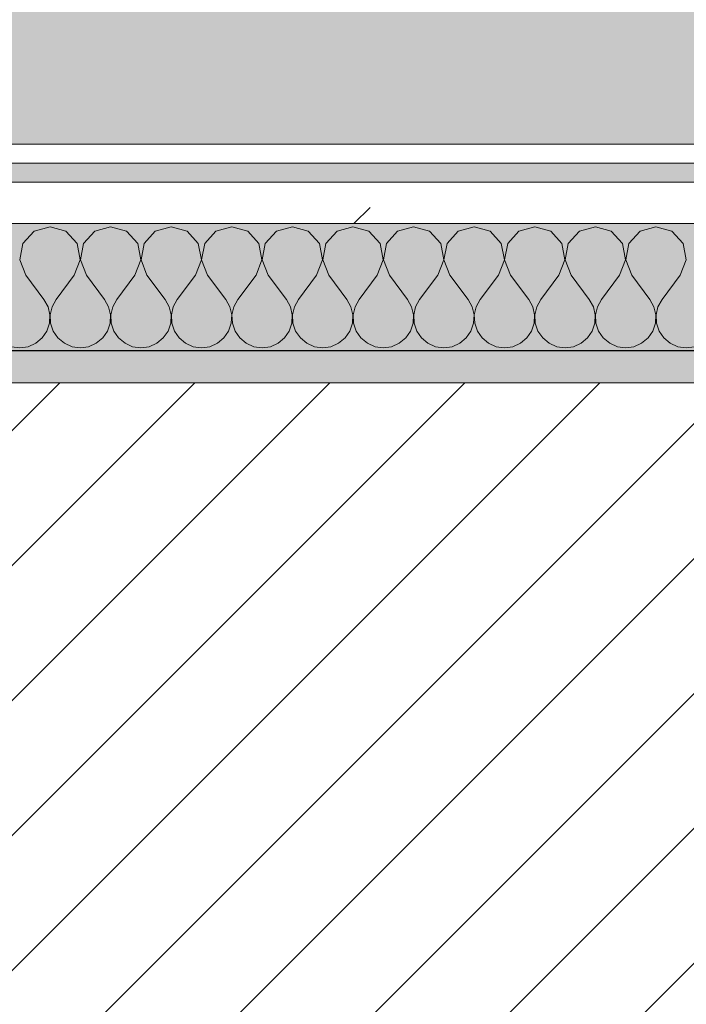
# Model space of a CAD drawing. Header units: millimetres. Extents: x -40968 to 13979, y -19284 to 4746.
# Tile 144 of 256: x -15048 to -14838, y -1399 to -1090. Entities that reach past the tile are written whole.
import ezdxf

# ---------------------------------------------------------------- set-up
doc = ezdxf.new("R2010")
doc.units = ezdxf.units.MM
doc.header["$MEASUREMENT"] = 0
doc.linetypes.add('Wipeout_Contour', pattern=[1000, 0, -1000])
for name, color, linetype in [('12_FAÇ_Façana', 7, 'Continuous'), ('Nuevo_08_E_Envans secs', 7, 'Continuous'), ('Nuevo_14_PAV_Soft Light Grey 0554', 7, 'Continuous')]:
    doc.layers.add(name, color=color, linetype=linetype)
for name, color, linetype, lineweight, true_color in [('12_FAÇ_Façana_Pluma_Nº__176', 7, 'Continuous', 15, 0x93a0c6), ('Nuevo_08_E_Envans secs_Pluma_Nº__102', 7, 'Continuous', 5, 0xcccccc), ('Nuevo_08_E_Envans secs_Pluma_Nº__171', 171, 'Continuous', 13, 0xaaaaff), ('Nuevo_08_E_Envans secs_Pluma_Nº__177', 7, 'Continuous', 15, 0xf7e046), ('Nuevo_14_PAV_Soft Light Grey 0554_Pluma_Nº__245', 7, 'Continuous', 13, 0xe8e8e8)]:
    doc.layers.add(name, color=color, linetype=linetype, lineweight=lineweight, true_color=true_color)
for name, color, linetype, lineweight in [('12_FAÇ_Façana_Pluma_Nº__2', 8, 'Continuous', 5), ('12_FAÇ_Façana_Pluma_Nº__7', 7, 'Continuous', 5), ('Nuevo_08_E_Envans secs_Pluma_Nº__1', 7, 'Continuous', 5)]:
    doc.layers.add(name, color=color, linetype=linetype, lineweight=lineweight)
pattern_1 = [(45, (0, 0), (-183.8478, 183.8478), [195, -65]), (45, (7e-14, 183.85), (-183.8478, 183.8478), [195, -65])]

# ---------------------------------------------------------------- blocks, each defined once
blk = doc.blocks.new('Forjado_1_1', base_point=(-23046.79, -1194.06))
at = {"layer": 'Nuevo_14_PAV_Soft Light Grey 0554_Pluma_Nº__245', "linetype": 'Continuous', "lineweight": 0, "true_color": 0xe8e8e8}
h = blk.add_hatch(color=254, dxfattribs=at)
h.paths.add_polyline_path([(-23046.79, -1194.06), (-1631.11, -1193.63), (-1631.11, -6938.97), (-1556.11, -6938.97), (-1556.11, -7503.98), (-1616.26, -7503.98), (-1616.05, -11935.98), (-1564.89, -11935.98), (-1564.89, -12491.98), (-2024.11, -12491.98), (-2024.11, -12338.98), (-6997.39, -12338.98), (-6997.39, -12391.98), (-3637.68, -12391.98), (-3638.94, -13690.72), (-3644.87, -17130.96), (428.17, -17130.98), (428.89, -16788.98), (778.89, -16788.98), (778.35, -17142.97), (2622.91, -17145.82), (2623.01, -17079.79), (3389.91, -17080.98), (3389.61, -17276.98), (5489.84, -17280.21), (5489.84, -17141.49), (5763.89, -17141.49), (5763.89, -16738.98), (6378.89, -16738.98), (6378.89, -12488.98), (5778.89, -12488.98), (5779.74, -11938.87), (6782.11, -11938.85), (6782.11, -9207.42), (6082.11, -9207.42), (6016.11, -7504.98), (6016.11, -9073.42), (2073.42, -9073.42), (2073.42, -5267.32), (5998.89, -5267.32), (5998.89, -1708.98), (5884.89, -967.98), (7332.11, -967.98), (7332.11, 1999.55), (-28277.4, 1999.55), (-23028.39, 1969.01)])
h.paths.add_polyline_path([(492.89, -5267.32), (1951.42, -5267.32), (1951.42, -9073.42), (492.89, -9073.42)], flags=0)
at = {"layer": 'Nuevo_14_PAV_Soft Light Grey 0554_Pluma_Nº__245', "color": 254, "linetype": 'Continuous', "lineweight": 13, "true_color": 0xe8e8e8, "flags": 128}
blk.add_lwpolyline([(428.17, -17130.98), (-3644.87, -17130.96), (-3638.94, -13690.72), (-3637.68, -12391.98), (-6997.39, -12391.98), (-6997.39, -12338.98), (-2024.11, -12338.98), (-2024.11, -12491.98), (-1564.89, -12491.98), (-1564.89, -11935.98), (-1616.05, -11935.98), (-1616.26, -7503.98), (-1556.11, -7503.98), (-1556.11, -6938.97), (-1631.11, -6938.97), (-1631.11, -1193.63), (-23046.79, -1194.06)], dxfattribs=at)
blk = doc.blocks.new('Muro_12_1', base_point=(-16936.43, -1193.98))
at = {"layer": '12_FAÇ_Façana_Pluma_Nº__176', "linetype": 'Continuous', "lineweight": 0, "true_color": 0x495063}
blk.add_hatch(color=251, dxfattribs=at).paths.add_polyline_path([(-14135.93, -1193.98), (-16936.43, -1193.98), (-16936.43, -1203.98), (-14135.93, -1203.98)])
at = {"layer": '12_FAÇ_Façana_Pluma_Nº__2', "linetype": 'Continuous', "lineweight": 5}
h = blk.add_hatch(dxfattribs=at)
h.set_pattern_fill('Ceramic_0001', color=8, style=0, pattern_type=2)
h.set_pattern_definition([(45, (0, 0), (-21.213203, 21.213203), [])])
h.paths.add_polyline_path([(-16936.43, -1418.98), (-14135.93, -1418.98), (-14135.93, -1203.98), (-16936.43, -1203.98)])
at = {"layer": '12_FAÇ_Façana_Pluma_Nº__7', "color": 7, "linetype": 'Continuous', "lineweight": 5}
blk.add_line((-14135.93, -1203.98), (-16936.43, -1203.98), dxfattribs=at)
at = {"layer": '12_FAÇ_Façana_Pluma_Nº__7', "color": 7, "linetype": 'Continuous', "lineweight": 5, "flags": 128}
blk.add_lwpolyline([(-14135.93, -1193.98), (-16936.43, -1193.98)], dxfattribs=at)
blk = doc.blocks.new('*X239')
at = {"layer": 'Nuevo_08_E_Envans secs_Pluma_Nº__102', "color": 254, "linetype": 'Continuous', "lineweight": 5, "true_color": 0xcccccc}
for p, q in [((-15043.1, -1156.35), (-15046.61, -1160.19)), ((-15038.1, -1154.93), (-15043.1, -1156.35)), ((-15033.09, -1156.35), (-15038.1, -1154.93)), ((-15029.58, -1160.19), (-15033.09, -1156.35)), ((-15024.05, -1156.35), (-15027.57, -1160.19)), ((-15019.05, -1154.93), (-15024.05, -1156.35)), ((-15014.04, -1156.35), (-15019.05, -1154.93)), ((-15010.53, -1160.19), (-15014.04, -1156.35)), ((-15005.01, -1156.35), (-15008.52, -1160.19)), ((-15000, -1154.93), (-15005.01, -1156.35)), ((-14994.99, -1156.35), (-15000, -1154.93)), ((-14991.48, -1160.19), (-14994.99, -1156.35)), ((-14985.96, -1156.35), (-14989.47, -1160.19)), ((-14980.95, -1154.93), (-14985.96, -1156.35)), ((-14975.95, -1156.35), (-14980.95, -1154.93)), ((-14972.43, -1160.19), (-14975.95, -1156.35)), ((-14966.91, -1156.35), (-14970.42, -1160.19)), ((-14961.9, -1154.93), (-14966.91, -1156.35)), ((-14956.9, -1156.35), (-14961.9, -1154.93)), ((-14953.39, -1160.19), (-14956.9, -1156.35)), ((-14947.86, -1156.35), (-14951.38, -1160.19)), ((-14942.86, -1154.93), (-14947.86, -1156.35)), ((-14937.85, -1156.35), (-14942.86, -1154.93)), ((-14934.34, -1160.19), (-14937.85, -1156.35)), ((-14928.82, -1156.35), (-14932.33, -1160.19)), ((-14923.81, -1154.93), (-14928.82, -1156.35)), ((-14918.8, -1156.35), (-14923.81, -1154.93)), ((-14915.29, -1160.19), (-14918.8, -1156.35)), ((-14909.77, -1156.35), (-14913.28, -1160.19)), ((-14904.76, -1154.93), (-14909.77, -1156.35)), ((-14899.75, -1156.35), (-14904.76, -1154.93)), ((-14896.24, -1160.19), (-14899.75, -1156.35)), ((-14890.72, -1156.35), (-14894.23, -1160.19)), ((-14885.71, -1154.93), (-14890.72, -1156.35)), ((-14880.71, -1156.35), (-14885.71, -1154.93)), ((-14877.2, -1160.19), (-14880.71, -1156.35)), ((-14871.67, -1156.35), (-14875.19, -1160.19)), ((-14866.67, -1154.93), (-14871.67, -1156.35)), ((-14861.66, -1156.35), (-14866.67, -1154.93)), ((-14858.15, -1160.19), (-14861.66, -1156.35)), ((-14852.63, -1156.35), (-14856.14, -1160.19)), ((-14847.62, -1154.93), (-14852.63, -1156.35)), ((-14842.61, -1156.35), (-14847.62, -1154.93)), ((-14839.1, -1160.19), (-14842.61, -1156.35)), ((-15046.61, -1160.19), (-15047.58, -1165.31)), ((-15028.61, -1165.31), (-15029.58, -1160.19)), ((-15027.57, -1160.19), (-15028.53, -1165.31)), ((-15009.56, -1165.31), (-15010.53, -1160.19)), ((-15008.52, -1160.19), (-15009.49, -1165.31)), ((-14990.51, -1165.31), (-14991.48, -1160.19)), ((-14989.47, -1160.19), (-14990.44, -1165.31)), ((-14971.47, -1165.31), (-14972.43, -1160.19)), ((-14970.42, -1160.19), (-14971.39, -1165.31)), ((-14952.42, -1165.31), (-14953.39, -1160.19)), ((-14951.38, -1160.19), (-14952.34, -1165.31)), ((-14933.37, -1165.31), (-14934.34, -1160.19)), ((-14932.33, -1160.19), (-14933.29, -1165.31)), ((-14914.32, -1165.31), (-14915.29, -1160.19)), ((-14913.28, -1160.19), (-14914.25, -1165.31)), ((-14895.28, -1165.31), (-14896.24, -1160.19)), ((-14894.23, -1160.19), (-14895.2, -1165.31)), ((-14876.23, -1165.31), (-14877.2, -1160.19)), ((-14875.19, -1160.19), (-14876.15, -1165.31)), ((-14857.18, -1165.31), (-14858.15, -1160.19)), ((-14856.14, -1160.19), (-14857.1, -1165.31)), ((-14838.13, -1165.31), (-14839.1, -1160.19)), ((-15047.58, -1165.31), (-15045.71, -1170.17)), ((-15030.48, -1170.17), (-15028.61, -1165.31)), ((-15028.53, -1165.31), (-15026.67, -1170.17)), ((-15011.43, -1170.17), (-15009.56, -1165.31)), ((-15009.49, -1165.31), (-15007.62, -1170.17)), ((-14992.38, -1170.17), (-14990.51, -1165.31)), ((-14990.44, -1165.31), (-14988.57, -1170.17)), ((-14973.33, -1170.17), (-14971.47, -1165.31)), ((-14971.39, -1165.31), (-14969.52, -1170.17)), ((-14954.29, -1170.17), (-14952.42, -1165.31)), ((-14952.34, -1165.31), (-14950.48, -1170.17)), ((-14935.24, -1170.17), (-14933.37, -1165.31)), ((-14933.29, -1165.31), (-14931.43, -1170.17)), ((-14916.19, -1170.17), (-14914.32, -1165.31)), ((-14914.25, -1165.31), (-14912.38, -1170.17)), ((-14897.14, -1170.17), (-14895.28, -1165.31)), ((-14895.2, -1165.31), (-14893.33, -1170.17)), ((-14878.1, -1170.17), (-14876.23, -1165.31)), ((-14876.15, -1165.31), (-14874.29, -1170.17)), ((-14859.05, -1170.17), (-14857.18, -1165.31)), ((-14857.1, -1165.31), (-14855.24, -1170.17)), ((-14840, -1170.17), (-14838.13, -1165.31)), ((-15045.71, -1170.17), (-15040, -1177.79)), ((-15030.48, -1170.17), (-15036.19, -1177.79)), ((-15026.67, -1170.17), (-15020.95, -1177.79)), ((-15011.43, -1170.17), (-15017.14, -1177.79)), ((-15007.62, -1170.17), (-15001.9, -1177.79)), ((-14992.38, -1170.17), (-14998.1, -1177.79)), ((-14988.57, -1170.17), (-14982.86, -1177.79)), ((-14973.33, -1170.17), (-14979.05, -1177.79)), ((-14969.52, -1170.17), (-14963.81, -1177.79)), ((-14954.29, -1170.17), (-14960, -1177.79)), ((-14950.48, -1170.17), (-14944.76, -1177.79)), ((-14935.24, -1170.17), (-14940.95, -1177.79)), ((-14931.43, -1170.17), (-14925.71, -1177.79)), ((-14916.19, -1170.17), (-14921.9, -1177.79)), ((-14912.38, -1170.17), (-14906.67, -1177.79)), ((-14897.14, -1170.17), (-14902.86, -1177.79)), ((-14893.33, -1170.17), (-14887.62, -1177.79)), ((-14878.1, -1170.17), (-14883.81, -1177.79)), ((-14874.29, -1170.17), (-14868.57, -1177.79)), ((-14859.05, -1170.17), (-14864.76, -1177.79)), ((-14855.24, -1170.17), (-14849.52, -1177.79)), ((-14840, -1170.17), (-14845.71, -1177.79)), ((-15038.73, -1180.08), (-15040, -1177.79)), ((-15036.19, -1177.79), (-15037.46, -1180.08)), ((-15019.68, -1180.08), (-15020.95, -1177.79)), ((-15017.14, -1177.79), (-15018.41, -1180.08)), ((-15000.63, -1180.08), (-15001.9, -1177.79)), ((-14998.1, -1177.79), (-14999.37, -1180.08)), ((-14981.59, -1180.08), (-14982.86, -1177.79)), ((-14979.05, -1177.79), (-14980.32, -1180.08)), ((-14962.54, -1180.08), (-14963.81, -1177.79)), ((-14960, -1177.79), (-14961.27, -1180.08)), ((-14943.49, -1180.08), (-14944.76, -1177.79)), ((-14940.95, -1177.79), (-14942.22, -1180.08)), ((-14924.44, -1180.08), (-14925.71, -1177.79)), ((-14921.9, -1177.79), (-14923.18, -1180.08)), ((-14905.4, -1180.08), (-14906.67, -1177.79)), ((-14902.86, -1177.79), (-14904.13, -1180.08)), ((-14886.35, -1180.08), (-14887.62, -1177.79)), ((-14883.81, -1177.79), (-14885.08, -1180.08)), ((-14867.3, -1180.08), (-14868.57, -1177.79)), ((-14864.76, -1177.79), (-14866.03, -1180.08)), ((-14848.25, -1180.08), (-14849.52, -1177.79)), ((-14845.71, -1177.79), (-14846.99, -1180.08)), ((-15038.13, -1182.64), (-15038.73, -1180.08)), ((-15037.46, -1180.08), (-15038.06, -1182.64)), ((-15019.09, -1182.64), (-15019.68, -1180.08)), ((-15018.41, -1180.08), (-15019.01, -1182.64)), ((-15000.04, -1182.64), (-15000.63, -1180.08)), ((-14999.37, -1180.08), (-14999.96, -1182.64)), ((-14980.99, -1182.64), (-14981.59, -1180.08)), ((-14980.32, -1180.08), (-14980.91, -1182.64)), ((-14961.94, -1182.64), (-14962.54, -1180.08)), ((-14961.27, -1180.08), (-14961.87, -1182.64)), ((-14942.9, -1182.64), (-14943.49, -1180.08)), ((-14942.22, -1180.08), (-14942.82, -1182.64)), ((-14923.85, -1182.64), (-14924.44, -1180.08)), ((-14923.18, -1180.08), (-14923.77, -1182.64)), ((-14904.8, -1182.64), (-14905.4, -1180.08)), ((-14904.13, -1180.08), (-14904.72, -1182.64)), ((-14885.75, -1182.64), (-14886.35, -1180.08)), ((-14885.08, -1180.08), (-14885.68, -1182.64)), ((-14866.71, -1182.64), (-14867.3, -1180.08)), ((-14866.03, -1180.08), (-14866.63, -1182.64)), ((-14847.66, -1182.64), (-14848.25, -1180.08)), ((-14846.99, -1180.08), (-14847.58, -1182.64)), ((-15039.1, -1187.76), (-15038.26, -1185.27)), ((-15038.26, -1185.27), (-15038.13, -1182.64)), ((-15038.06, -1182.64), (-15037.93, -1185.27)), ((-15037.93, -1185.27), (-15037.09, -1187.76)), ((-15020.05, -1187.76), (-15019.21, -1185.27)), ((-15019.21, -1185.27), (-15019.09, -1182.64)), ((-15019.01, -1182.64), (-15018.88, -1185.27)), ((-15018.88, -1185.27), (-15018.04, -1187.76)), ((-15001.01, -1187.76), (-15000.17, -1185.27)), ((-15000.17, -1185.27), (-15000.04, -1182.64)), ((-14999.96, -1182.64), (-14999.83, -1185.27)), ((-14999.83, -1185.27), (-14998.99, -1187.76)), ((-14981.96, -1187.76), (-14981.12, -1185.27)), ((-14981.12, -1185.27), (-14980.99, -1182.64)), ((-14980.91, -1182.64), (-14980.79, -1185.27)), ((-14980.79, -1185.27), (-14979.95, -1187.76)), ((-14962.91, -1187.76), (-14962.07, -1185.27)), ((-14962.07, -1185.27), (-14961.94, -1182.64)), ((-14961.87, -1182.64), (-14961.74, -1185.27)), ((-14961.74, -1185.27), (-14960.9, -1187.76)), ((-14943.86, -1187.76), (-14943.02, -1185.27)), ((-14943.02, -1185.27), (-14942.9, -1182.64)), ((-14942.82, -1182.64), (-14942.69, -1185.27)), ((-14942.69, -1185.27), (-14941.85, -1187.76)), ((-14924.81, -1187.76), (-14923.98, -1185.27)), ((-14923.98, -1185.27), (-14923.85, -1182.64)), ((-14923.77, -1182.64), (-14923.64, -1185.27)), ((-14923.64, -1185.27), (-14922.8, -1187.76)), ((-14905.77, -1187.76), (-14904.93, -1185.27)), ((-14904.93, -1185.27), (-14904.8, -1182.64)), ((-14904.72, -1182.64), (-14904.6, -1185.27)), ((-14904.6, -1185.27), (-14903.76, -1187.76)), ((-14886.72, -1187.76), (-14885.88, -1185.27)), ((-14885.88, -1185.27), (-14885.75, -1182.64)), ((-14885.68, -1182.64), (-14885.55, -1185.27)), ((-14885.55, -1185.27), (-14884.71, -1187.76)), ((-14867.67, -1187.76), (-14866.83, -1185.27)), ((-14866.83, -1185.27), (-14866.71, -1182.64)), ((-14866.63, -1182.64), (-14866.5, -1185.27)), ((-14866.5, -1185.27), (-14865.66, -1187.76)), ((-14848.62, -1187.76), (-14847.78, -1185.27)), ((-14847.78, -1185.27), (-14847.66, -1182.64)), ((-14847.58, -1182.64), (-14847.45, -1185.27)), ((-14847.45, -1185.27), (-14846.61, -1187.76)), ((-15040.59, -1189.92), (-15039.1, -1187.76)), ((-15037.09, -1187.76), (-15035.6, -1189.92)), ((-15021.54, -1189.92), (-15020.05, -1187.76)), ((-15018.04, -1187.76), (-15016.55, -1189.92)), ((-15002.49, -1189.92), (-15001.01, -1187.76)), ((-14998.99, -1187.76), (-14997.51, -1189.92)), ((-14983.45, -1189.92), (-14981.96, -1187.76)), ((-14979.95, -1187.76), (-14978.46, -1189.92)), ((-14964.4, -1189.92), (-14962.91, -1187.76)), ((-14960.9, -1187.76), (-14959.41, -1189.92)), ((-14945.35, -1189.92), (-14943.86, -1187.76)), ((-14941.85, -1187.76), (-14940.36, -1189.92)), ((-14926.3, -1189.92), (-14924.81, -1187.76)), ((-14922.8, -1187.76), (-14921.32, -1189.92)), ((-14907.26, -1189.92), (-14905.77, -1187.76)), ((-14903.76, -1187.76), (-14902.27, -1189.92)), ((-14888.21, -1189.92), (-14886.72, -1187.76)), ((-14884.71, -1187.76), (-14883.22, -1189.92)), ((-14869.16, -1189.92), (-14867.67, -1187.76)), ((-14865.66, -1187.76), (-14864.17, -1189.92)), ((-14850.11, -1189.92), (-14848.62, -1187.76)), ((-14846.61, -1187.76), (-14845.13, -1189.92)), ((-15045.02, -1192.66), (-15042.61, -1191.6)), ((-15042.61, -1191.6), (-15040.59, -1189.92)), ((-15035.6, -1189.92), (-15033.58, -1191.6)), ((-15033.58, -1191.6), (-15031.17, -1192.66)), ((-15025.97, -1192.66), (-15023.56, -1191.6)), ((-15023.56, -1191.6), (-15021.54, -1189.92)), ((-15016.55, -1189.92), (-15014.53, -1191.6)), ((-15014.53, -1191.6), (-15012.13, -1192.66)), ((-15006.92, -1192.66), (-15004.52, -1191.6)), ((-15004.52, -1191.6), (-15002.49, -1189.92)), ((-14997.51, -1189.92), (-14995.48, -1191.6)), ((-14995.48, -1191.6), (-14993.08, -1192.66)), ((-14987.87, -1192.66), (-14985.47, -1191.6)), ((-14985.47, -1191.6), (-14983.45, -1189.92)), ((-14978.46, -1189.92), (-14976.44, -1191.6)), ((-14976.44, -1191.6), (-14974.03, -1192.66)), ((-14968.83, -1192.66), (-14966.42, -1191.6)), ((-14966.42, -1191.6), (-14964.4, -1189.92)), ((-14959.41, -1189.92), (-14957.39, -1191.6)), ((-14957.39, -1191.6), (-14954.98, -1192.66)), ((-14949.78, -1192.66), (-14947.37, -1191.6)), ((-14947.37, -1191.6), (-14945.35, -1189.92)), ((-14940.36, -1189.92), (-14938.34, -1191.6)), ((-14938.34, -1191.6), (-14935.94, -1192.66)), ((-14930.73, -1192.66), (-14928.33, -1191.6)), ((-14928.33, -1191.6), (-14926.3, -1189.92)), ((-14921.32, -1189.92), (-14919.29, -1191.6)), ((-14919.29, -1191.6), (-14916.89, -1192.66)), ((-14911.68, -1192.66), (-14909.28, -1191.6)), ((-14909.28, -1191.6), (-14907.26, -1189.92)), ((-14902.27, -1189.92), (-14900.25, -1191.6)), ((-14900.25, -1191.6), (-14897.84, -1192.66)), ((-14892.64, -1192.66), (-14890.23, -1191.6)), ((-14890.23, -1191.6), (-14888.21, -1189.92)), ((-14883.22, -1189.92), (-14881.2, -1191.6)), ((-14881.2, -1191.6), (-14878.79, -1192.66)), ((-14873.59, -1192.66), (-14871.18, -1191.6)), ((-14871.18, -1191.6), (-14869.16, -1189.92)), ((-14864.17, -1189.92), (-14862.15, -1191.6)), ((-14862.15, -1191.6), (-14859.75, -1192.66)), ((-14854.54, -1192.66), (-14852.14, -1191.6)), ((-14852.14, -1191.6), (-14850.11, -1189.92)), ((-14845.13, -1189.92), (-14843.1, -1191.6)), ((-14843.1, -1191.6), (-14840.7, -1192.66)), ((-15050.22, -1192.66), (-15047.62, -1193.02)), ((-15047.62, -1193.02), (-15045.02, -1192.66)), ((-15031.17, -1192.66), (-15028.57, -1193.02)), ((-15028.57, -1193.02), (-15025.97, -1192.66)), ((-15012.13, -1192.66), (-15009.52, -1193.02)), ((-15009.52, -1193.02), (-15006.92, -1192.66)), ((-14993.08, -1192.66), (-14990.48, -1193.02)), ((-14990.48, -1193.02), (-14987.87, -1192.66)), ((-14974.03, -1192.66), (-14971.43, -1193.02)), ((-14971.43, -1193.02), (-14968.83, -1192.66)), ((-14954.98, -1192.66), (-14952.38, -1193.02)), ((-14952.38, -1193.02), (-14949.78, -1192.66)), ((-14935.94, -1192.66), (-14933.33, -1193.02)), ((-14933.33, -1193.02), (-14930.73, -1192.66)), ((-14916.89, -1192.66), (-14914.29, -1193.02)), ((-14914.29, -1193.02), (-14911.68, -1192.66)), ((-14897.84, -1192.66), (-14895.24, -1193.02)), ((-14895.24, -1193.02), (-14892.64, -1192.66)), ((-14878.79, -1192.66), (-14876.19, -1193.02)), ((-14876.19, -1193.02), (-14873.59, -1192.66)), ((-14859.75, -1192.66), (-14857.14, -1193.02)), ((-14857.14, -1193.02), (-14854.54, -1192.66)), ((-14840.7, -1192.66), (-14838.1, -1193.02)), ((-14838.1, -1193.02), (-14835.49, -1192.66))]:
    blk.add_line(p, q, dxfattribs=at)
blk = doc.blocks.new('Muro_92_1', base_point=(-14135.93, -1193.98))
at = {"layer": 'Nuevo_08_E_Envans secs_Pluma_Nº__1', "color": 7, "linetype": 'Continuous', "lineweight": 5, "flags": 128}
blk.add_lwpolyline([(-16936.43, -1193.98), (-14135.93, -1193.98)], dxfattribs=at)
at = {"color": 254, "linetype": 'Wipeout_Contour', "lineweight": 0, "ltscale": 62310.788122}
blk.add_wipeout([(-14135.93, -1128.98), (-16936.43, -1128.98), (-16936.43, -1134.98), (-14135.93, -1134.98)], dxfattribs=at).dxf.layer = 'Nuevo_08_E_Envans secs'
at = {"color": 254, "linetype": 'Wipeout_Contour', "lineweight": 0, "ltscale": 62315.364932}
blk.add_wipeout([(-14135.93, -1140.98), (-16936.43, -1140.98), (-16936.43, -1153.98), (-14135.93, -1153.98)], dxfattribs=at).dxf.layer = 'Nuevo_08_E_Envans secs'
at = {"layer": 'Nuevo_08_E_Envans secs_Pluma_Nº__171', "linetype": 'Continuous', "lineweight": 13, "true_color": 0xaaaaff}
h = blk.add_hatch(dxfattribs=at)
h.set_pattern_fill('Panellat_HPL_0001', color=161, style=0, pattern_type=2)
h.set_pattern_definition(pattern_1)
h.paths.add_polyline_path([(-14135.93, -1128.98), (-16936.43, -1128.98), (-16936.43, -1134.98), (-14135.93, -1134.98)])
at = {"layer": 'Nuevo_08_E_Envans secs_Pluma_Nº__177', "linetype": 'Continuous', "lineweight": 15, "true_color": 0xf7e046}
h = blk.add_hatch(dxfattribs=at)
h.set_pattern_fill('Panellat_HPL_0001', color=53, style=0, pattern_type=2)
h.set_pattern_definition(pattern_1)
h.paths.add_polyline_path([(-14135.93, -1140.98), (-16936.43, -1140.98), (-16936.43, -1153.98), (-14135.93, -1153.98)])
at = {"layer": 'Nuevo_08_E_Envans secs_Pluma_Nº__1', "color": 7, "linetype": 'Continuous', "lineweight": 5}
for p, q in [((-14135.93, -1134.98), (-16936.43, -1134.98)), ((-14135.93, -1140.98), (-16936.43, -1140.98)), ((-14135.93, -1153.98), (-16936.43, -1153.98))]:
    blk.add_line(p, q, dxfattribs=at)
at = {"layer": 'Nuevo_08_E_Envans secs_Pluma_Nº__1', "color": 7, "linetype": 'Continuous', "lineweight": 5, "flags": 128}
blk.add_lwpolyline([(-14135.93, -1128.98), (-16936.43, -1128.98)], dxfattribs=at)
at = {"layer": 'Nuevo_08_E_Envans secs', "color": 7, "lineweight": 20}
blk.add_blockref('*X239', (0, 0), dxfattribs=at)
blk = doc.blocks.new('*X495')
at = {"layer": 'Nuevo_08_E_Envans secs_Pluma_Nº__102', "color": 254, "linetype": 'Continuous', "lineweight": 5, "true_color": 0xcccccc}
for p, q in [((-15043.1, -1156.35), (-15046.61, -1160.19)), ((-15038.1, -1154.93), (-15043.1, -1156.35)), ((-15033.09, -1156.35), (-15038.1, -1154.93)), ((-15029.58, -1160.19), (-15033.09, -1156.35)), ((-15024.05, -1156.35), (-15027.57, -1160.19)), ((-15019.05, -1154.93), (-15024.05, -1156.35)), ((-15014.04, -1156.35), (-15019.05, -1154.93)), ((-15010.53, -1160.19), (-15014.04, -1156.35)), ((-15005.01, -1156.35), (-15008.52, -1160.19)), ((-15000, -1154.93), (-15005.01, -1156.35)), ((-14994.99, -1156.35), (-15000, -1154.93)), ((-14991.48, -1160.19), (-14994.99, -1156.35)), ((-14985.96, -1156.35), (-14989.47, -1160.19)), ((-14980.95, -1154.93), (-14985.96, -1156.35)), ((-14975.95, -1156.35), (-14980.95, -1154.93)), ((-14972.43, -1160.19), (-14975.95, -1156.35)), ((-14966.91, -1156.35), (-14970.42, -1160.19)), ((-14961.9, -1154.93), (-14966.91, -1156.35)), ((-14956.9, -1156.35), (-14961.9, -1154.93)), ((-14953.39, -1160.19), (-14956.9, -1156.35)), ((-14947.86, -1156.35), (-14951.38, -1160.19)), ((-14942.86, -1154.93), (-14947.86, -1156.35)), ((-14937.85, -1156.35), (-14942.86, -1154.93)), ((-14934.34, -1160.19), (-14937.85, -1156.35)), ((-14928.82, -1156.35), (-14932.33, -1160.19)), ((-14923.81, -1154.93), (-14928.82, -1156.35)), ((-14918.8, -1156.35), (-14923.81, -1154.93)), ((-14915.29, -1160.19), (-14918.8, -1156.35)), ((-14909.77, -1156.35), (-14913.28, -1160.19)), ((-14904.76, -1154.93), (-14909.77, -1156.35)), ((-14899.75, -1156.35), (-14904.76, -1154.93)), ((-14896.24, -1160.19), (-14899.75, -1156.35)), ((-14890.72, -1156.35), (-14894.23, -1160.19)), ((-14885.71, -1154.93), (-14890.72, -1156.35)), ((-14880.71, -1156.35), (-14885.71, -1154.93)), ((-14877.2, -1160.19), (-14880.71, -1156.35)), ((-14871.67, -1156.35), (-14875.19, -1160.19)), ((-14866.67, -1154.93), (-14871.67, -1156.35)), ((-14861.66, -1156.35), (-14866.67, -1154.93)), ((-14858.15, -1160.19), (-14861.66, -1156.35)), ((-14852.63, -1156.35), (-14856.14, -1160.19)), ((-14847.62, -1154.93), (-14852.63, -1156.35)), ((-14842.61, -1156.35), (-14847.62, -1154.93)), ((-14839.1, -1160.19), (-14842.61, -1156.35)), ((-15046.61, -1160.19), (-15047.58, -1165.31)), ((-15028.61, -1165.31), (-15029.58, -1160.19)), ((-15027.57, -1160.19), (-15028.53, -1165.31)), ((-15009.56, -1165.31), (-15010.53, -1160.19)), ((-15008.52, -1160.19), (-15009.49, -1165.31)), ((-14990.51, -1165.31), (-14991.48, -1160.19)), ((-14989.47, -1160.19), (-14990.44, -1165.31)), ((-14971.47, -1165.31), (-14972.43, -1160.19)), ((-14970.42, -1160.19), (-14971.39, -1165.31)), ((-14952.42, -1165.31), (-14953.39, -1160.19)), ((-14951.38, -1160.19), (-14952.34, -1165.31)), ((-14933.37, -1165.31), (-14934.34, -1160.19)), ((-14932.33, -1160.19), (-14933.29, -1165.31)), ((-14914.32, -1165.31), (-14915.29, -1160.19)), ((-14913.28, -1160.19), (-14914.25, -1165.31)), ((-14895.28, -1165.31), (-14896.24, -1160.19)), ((-14894.23, -1160.19), (-14895.2, -1165.31)), ((-14876.23, -1165.31), (-14877.2, -1160.19)), ((-14875.19, -1160.19), (-14876.15, -1165.31)), ((-14857.18, -1165.31), (-14858.15, -1160.19)), ((-14856.14, -1160.19), (-14857.1, -1165.31)), ((-14838.13, -1165.31), (-14839.1, -1160.19)), ((-15047.58, -1165.31), (-15045.71, -1170.17)), ((-15030.48, -1170.17), (-15028.61, -1165.31)), ((-15028.53, -1165.31), (-15026.67, -1170.17)), ((-15011.43, -1170.17), (-15009.56, -1165.31)), ((-15009.49, -1165.31), (-15007.62, -1170.17)), ((-14992.38, -1170.17), (-14990.51, -1165.31)), ((-14990.44, -1165.31), (-14988.57, -1170.17)), ((-14973.33, -1170.17), (-14971.47, -1165.31)), ((-14971.39, -1165.31), (-14969.52, -1170.17)), ((-14954.29, -1170.17), (-14952.42, -1165.31)), ((-14952.34, -1165.31), (-14950.48, -1170.17)), ((-14935.24, -1170.17), (-14933.37, -1165.31)), ((-14933.29, -1165.31), (-14931.43, -1170.17)), ((-14916.19, -1170.17), (-14914.32, -1165.31)), ((-14914.25, -1165.31), (-14912.38, -1170.17)), ((-14897.14, -1170.17), (-14895.28, -1165.31)), ((-14895.2, -1165.31), (-14893.33, -1170.17)), ((-14878.1, -1170.17), (-14876.23, -1165.31)), ((-14876.15, -1165.31), (-14874.29, -1170.17)), ((-14859.05, -1170.17), (-14857.18, -1165.31)), ((-14857.1, -1165.31), (-14855.24, -1170.17)), ((-14840, -1170.17), (-14838.13, -1165.31)), ((-15045.71, -1170.17), (-15040, -1177.79)), ((-15030.48, -1170.17), (-15036.19, -1177.79)), ((-15026.67, -1170.17), (-15020.95, -1177.79)), ((-15011.43, -1170.17), (-15017.14, -1177.79)), ((-15007.62, -1170.17), (-15001.9, -1177.79)), ((-14992.38, -1170.17), (-14998.1, -1177.79)), ((-14988.57, -1170.17), (-14982.86, -1177.79)), ((-14973.33, -1170.17), (-14979.05, -1177.79)), ((-14969.52, -1170.17), (-14963.81, -1177.79)), ((-14954.29, -1170.17), (-14960, -1177.79)), ((-14950.48, -1170.17), (-14944.76, -1177.79)), ((-14935.24, -1170.17), (-14940.95, -1177.79)), ((-14931.43, -1170.17), (-14925.71, -1177.79)), ((-14916.19, -1170.17), (-14921.9, -1177.79)), ((-14912.38, -1170.17), (-14906.67, -1177.79)), ((-14897.14, -1170.17), (-14902.86, -1177.79)), ((-14893.33, -1170.17), (-14887.62, -1177.79)), ((-14878.1, -1170.17), (-14883.81, -1177.79)), ((-14874.29, -1170.17), (-14868.57, -1177.79)), ((-14859.05, -1170.17), (-14864.76, -1177.79)), ((-14855.24, -1170.17), (-14849.52, -1177.79)), ((-14840, -1170.17), (-14845.71, -1177.79)), ((-15038.73, -1180.08), (-15040, -1177.79)), ((-15036.19, -1177.79), (-15037.46, -1180.08)), ((-15019.68, -1180.08), (-15020.95, -1177.79)), ((-15017.14, -1177.79), (-15018.41, -1180.08)), ((-15000.63, -1180.08), (-15001.9, -1177.79)), ((-14998.1, -1177.79), (-14999.37, -1180.08)), ((-14981.59, -1180.08), (-14982.86, -1177.79)), ((-14979.05, -1177.79), (-14980.32, -1180.08)), ((-14962.54, -1180.08), (-14963.81, -1177.79)), ((-14960, -1177.79), (-14961.27, -1180.08)), ((-14943.49, -1180.08), (-14944.76, -1177.79)), ((-14940.95, -1177.79), (-14942.22, -1180.08)), ((-14924.44, -1180.08), (-14925.71, -1177.79)), ((-14921.9, -1177.79), (-14923.18, -1180.08)), ((-14905.4, -1180.08), (-14906.67, -1177.79)), ((-14902.86, -1177.79), (-14904.13, -1180.08)), ((-14886.35, -1180.08), (-14887.62, -1177.79)), ((-14883.81, -1177.79), (-14885.08, -1180.08)), ((-14867.3, -1180.08), (-14868.57, -1177.79)), ((-14864.76, -1177.79), (-14866.03, -1180.08)), ((-14848.25, -1180.08), (-14849.52, -1177.79)), ((-14845.71, -1177.79), (-14846.99, -1180.08)), ((-15038.13, -1182.64), (-15038.73, -1180.08)), ((-15037.46, -1180.08), (-15038.06, -1182.64)), ((-15019.09, -1182.64), (-15019.68, -1180.08)), ((-15018.41, -1180.08), (-15019.01, -1182.64)), ((-15000.04, -1182.64), (-15000.63, -1180.08)), ((-14999.37, -1180.08), (-14999.96, -1182.64)), ((-14980.99, -1182.64), (-14981.59, -1180.08)), ((-14980.32, -1180.08), (-14980.91, -1182.64)), ((-14961.94, -1182.64), (-14962.54, -1180.08)), ((-14961.27, -1180.08), (-14961.87, -1182.64)), ((-14942.9, -1182.64), (-14943.49, -1180.08)), ((-14942.22, -1180.08), (-14942.82, -1182.64)), ((-14923.85, -1182.64), (-14924.44, -1180.08)), ((-14923.18, -1180.08), (-14923.77, -1182.64)), ((-14904.8, -1182.64), (-14905.4, -1180.08)), ((-14904.13, -1180.08), (-14904.72, -1182.64)), ((-14885.75, -1182.64), (-14886.35, -1180.08)), ((-14885.08, -1180.08), (-14885.68, -1182.64)), ((-14866.71, -1182.64), (-14867.3, -1180.08)), ((-14866.03, -1180.08), (-14866.63, -1182.64)), ((-14847.66, -1182.64), (-14848.25, -1180.08)), ((-14846.99, -1180.08), (-14847.58, -1182.64)), ((-15039.1, -1187.76), (-15038.26, -1185.27)), ((-15038.26, -1185.27), (-15038.13, -1182.64)), ((-15038.06, -1182.64), (-15037.93, -1185.27)), ((-15037.93, -1185.27), (-15037.09, -1187.76)), ((-15020.05, -1187.76), (-15019.21, -1185.27)), ((-15019.21, -1185.27), (-15019.09, -1182.64)), ((-15019.01, -1182.64), (-15018.88, -1185.27)), ((-15018.88, -1185.27), (-15018.04, -1187.76)), ((-15001.01, -1187.76), (-15000.17, -1185.27)), ((-15000.17, -1185.27), (-15000.04, -1182.64)), ((-14999.96, -1182.64), (-14999.83, -1185.27)), ((-14999.83, -1185.27), (-14998.99, -1187.76)), ((-14981.96, -1187.76), (-14981.12, -1185.27)), ((-14981.12, -1185.27), (-14980.99, -1182.64)), ((-14980.91, -1182.64), (-14980.79, -1185.27)), ((-14980.79, -1185.27), (-14979.95, -1187.76)), ((-14962.91, -1187.76), (-14962.07, -1185.27)), ((-14962.07, -1185.27), (-14961.94, -1182.64)), ((-14961.87, -1182.64), (-14961.74, -1185.27)), ((-14961.74, -1185.27), (-14960.9, -1187.76)), ((-14943.86, -1187.76), (-14943.02, -1185.27)), ((-14943.02, -1185.27), (-14942.9, -1182.64)), ((-14942.82, -1182.64), (-14942.69, -1185.27)), ((-14942.69, -1185.27), (-14941.85, -1187.76)), ((-14924.81, -1187.76), (-14923.98, -1185.27)), ((-14923.98, -1185.27), (-14923.85, -1182.64)), ((-14923.77, -1182.64), (-14923.64, -1185.27)), ((-14923.64, -1185.27), (-14922.8, -1187.76)), ((-14905.77, -1187.76), (-14904.93, -1185.27)), ((-14904.93, -1185.27), (-14904.8, -1182.64)), ((-14904.72, -1182.64), (-14904.6, -1185.27)), ((-14904.6, -1185.27), (-14903.76, -1187.76)), ((-14886.72, -1187.76), (-14885.88, -1185.27)), ((-14885.88, -1185.27), (-14885.75, -1182.64)), ((-14885.68, -1182.64), (-14885.55, -1185.27)), ((-14885.55, -1185.27), (-14884.71, -1187.76)), ((-14867.67, -1187.76), (-14866.83, -1185.27)), ((-14866.83, -1185.27), (-14866.71, -1182.64)), ((-14866.63, -1182.64), (-14866.5, -1185.27)), ((-14866.5, -1185.27), (-14865.66, -1187.76)), ((-14848.62, -1187.76), (-14847.78, -1185.27)), ((-14847.78, -1185.27), (-14847.66, -1182.64)), ((-14847.58, -1182.64), (-14847.45, -1185.27)), ((-14847.45, -1185.27), (-14846.61, -1187.76)), ((-15040.59, -1189.92), (-15039.1, -1187.76)), ((-15037.09, -1187.76), (-15035.6, -1189.92)), ((-15021.54, -1189.92), (-15020.05, -1187.76)), ((-15018.04, -1187.76), (-15016.55, -1189.92)), ((-15002.49, -1189.92), (-15001.01, -1187.76)), ((-14998.99, -1187.76), (-14997.51, -1189.92)), ((-14983.45, -1189.92), (-14981.96, -1187.76)), ((-14979.95, -1187.76), (-14978.46, -1189.92)), ((-14964.4, -1189.92), (-14962.91, -1187.76)), ((-14960.9, -1187.76), (-14959.41, -1189.92)), ((-14945.35, -1189.92), (-14943.86, -1187.76)), ((-14941.85, -1187.76), (-14940.36, -1189.92)), ((-14926.3, -1189.92), (-14924.81, -1187.76)), ((-14922.8, -1187.76), (-14921.32, -1189.92)), ((-14907.26, -1189.92), (-14905.77, -1187.76)), ((-14903.76, -1187.76), (-14902.27, -1189.92)), ((-14888.21, -1189.92), (-14886.72, -1187.76)), ((-14884.71, -1187.76), (-14883.22, -1189.92)), ((-14869.16, -1189.92), (-14867.67, -1187.76)), ((-14865.66, -1187.76), (-14864.17, -1189.92)), ((-14850.11, -1189.92), (-14848.62, -1187.76)), ((-14846.61, -1187.76), (-14845.13, -1189.92)), ((-15045.02, -1192.66), (-15042.61, -1191.6)), ((-15042.61, -1191.6), (-15040.59, -1189.92)), ((-15035.6, -1189.92), (-15033.58, -1191.6)), ((-15033.58, -1191.6), (-15031.17, -1192.66)), ((-15025.97, -1192.66), (-15023.56, -1191.6)), ((-15023.56, -1191.6), (-15021.54, -1189.92)), ((-15016.55, -1189.92), (-15014.53, -1191.6)), ((-15014.53, -1191.6), (-15012.13, -1192.66)), ((-15006.92, -1192.66), (-15004.52, -1191.6)), ((-15004.52, -1191.6), (-15002.49, -1189.92)), ((-14997.51, -1189.92), (-14995.48, -1191.6)), ((-14995.48, -1191.6), (-14993.08, -1192.66)), ((-14987.87, -1192.66), (-14985.47, -1191.6)), ((-14985.47, -1191.6), (-14983.45, -1189.92)), ((-14978.46, -1189.92), (-14976.44, -1191.6)), ((-14976.44, -1191.6), (-14974.03, -1192.66)), ((-14968.83, -1192.66), (-14966.42, -1191.6)), ((-14966.42, -1191.6), (-14964.4, -1189.92)), ((-14959.41, -1189.92), (-14957.39, -1191.6)), ((-14957.39, -1191.6), (-14954.98, -1192.66)), ((-14949.78, -1192.66), (-14947.37, -1191.6)), ((-14947.37, -1191.6), (-14945.35, -1189.92)), ((-14940.36, -1189.92), (-14938.34, -1191.6)), ((-14938.34, -1191.6), (-14935.94, -1192.66)), ((-14930.73, -1192.66), (-14928.33, -1191.6)), ((-14928.33, -1191.6), (-14926.3, -1189.92)), ((-14921.32, -1189.92), (-14919.29, -1191.6)), ((-14919.29, -1191.6), (-14916.89, -1192.66)), ((-14911.68, -1192.66), (-14909.28, -1191.6)), ((-14909.28, -1191.6), (-14907.26, -1189.92)), ((-14902.27, -1189.92), (-14900.25, -1191.6)), ((-14900.25, -1191.6), (-14897.84, -1192.66)), ((-14892.64, -1192.66), (-14890.23, -1191.6)), ((-14890.23, -1191.6), (-14888.21, -1189.92)), ((-14883.22, -1189.92), (-14881.2, -1191.6)), ((-14881.2, -1191.6), (-14878.79, -1192.66)), ((-14873.59, -1192.66), (-14871.18, -1191.6)), ((-14871.18, -1191.6), (-14869.16, -1189.92)), ((-14864.17, -1189.92), (-14862.15, -1191.6)), ((-14862.15, -1191.6), (-14859.75, -1192.66)), ((-14854.54, -1192.66), (-14852.14, -1191.6)), ((-14852.14, -1191.6), (-14850.11, -1189.92)), ((-14845.13, -1189.92), (-14843.1, -1191.6)), ((-14843.1, -1191.6), (-14840.7, -1192.66)), ((-15050.22, -1192.66), (-15047.62, -1193.02)), ((-15047.62, -1193.02), (-15045.02, -1192.66)), ((-15031.17, -1192.66), (-15028.57, -1193.02)), ((-15028.57, -1193.02), (-15025.97, -1192.66)), ((-15012.13, -1192.66), (-15009.52, -1193.02)), ((-15009.52, -1193.02), (-15006.92, -1192.66)), ((-14993.08, -1192.66), (-14990.48, -1193.02)), ((-14990.48, -1193.02), (-14987.87, -1192.66)), ((-14974.03, -1192.66), (-14971.43, -1193.02)), ((-14971.43, -1193.02), (-14968.83, -1192.66)), ((-14954.98, -1192.66), (-14952.38, -1193.02)), ((-14952.38, -1193.02), (-14949.78, -1192.66)), ((-14935.94, -1192.66), (-14933.33, -1193.02)), ((-14933.33, -1193.02), (-14930.73, -1192.66)), ((-14916.89, -1192.66), (-14914.29, -1193.02)), ((-14914.29, -1193.02), (-14911.68, -1192.66)), ((-14897.84, -1192.66), (-14895.24, -1193.02)), ((-14895.24, -1193.02), (-14892.64, -1192.66)), ((-14878.79, -1192.66), (-14876.19, -1193.02)), ((-14876.19, -1193.02), (-14873.59, -1192.66)), ((-14859.75, -1192.66), (-14857.14, -1193.02)), ((-14857.14, -1193.02), (-14854.54, -1192.66)), ((-14840.7, -1192.66), (-14838.1, -1193.02)), ((-14838.1, -1193.02), (-14835.49, -1192.66))]:
    blk.add_line(p, q, dxfattribs=at)
blk = doc.blocks.new('Muro_152_1', base_point=(-16136.43, -1128.98))
at = {"layer": 'Nuevo_08_E_Envans secs_Pluma_Nº__1', "color": 7, "linetype": 'Continuous', "lineweight": 5, "flags": 128}
blk.add_lwpolyline([(-16136.43, -1193.98), (-14135.93, -1193.98)], dxfattribs=at)
at = {"color": 254, "linetype": 'Wipeout_Contour', "lineweight": 0, "ltscale": 60714.529183}
blk.add_wipeout([(-14135.93, -1128.98), (-16136.43, -1128.98), (-16136.43, -1134.98), (-14135.93, -1134.98)], dxfattribs=at).dxf.layer = 'Nuevo_08_E_Envans secs'
at = {"color": 254, "linetype": 'Wipeout_Contour', "lineweight": 0, "ltscale": 60719.208822}
blk.add_wipeout([(-14135.93, -1140.98), (-16136.43, -1140.98), (-16136.43, -1153.98), (-14135.93, -1153.98)], dxfattribs=at).dxf.layer = 'Nuevo_08_E_Envans secs'
at = {"layer": 'Nuevo_08_E_Envans secs_Pluma_Nº__171', "linetype": 'Continuous', "lineweight": 13, "true_color": 0xaaaaff}
h = blk.add_hatch(dxfattribs=at)
h.set_pattern_fill('Panellat_HPL_0001', color=161, style=0, pattern_type=2)
h.set_pattern_definition(pattern_1)
h.paths.add_polyline_path([(-14135.93, -1128.98), (-16136.43, -1128.98), (-16136.43, -1134.98), (-14135.93, -1134.98)])
at = {"layer": 'Nuevo_08_E_Envans secs_Pluma_Nº__177', "linetype": 'Continuous', "lineweight": 15, "true_color": 0xf7e046}
h = blk.add_hatch(dxfattribs=at)
h.set_pattern_fill('Panellat_HPL_0001', color=53, style=0, pattern_type=2)
h.set_pattern_definition(pattern_1)
h.paths.add_polyline_path([(-14135.93, -1140.98), (-16136.43, -1140.98), (-16136.43, -1153.98), (-14135.93, -1153.98)])
at = {"layer": 'Nuevo_08_E_Envans secs_Pluma_Nº__1', "color": 7, "linetype": 'Continuous', "lineweight": 5}
for p, q in [((-14135.93, -1134.98), (-16136.43, -1134.98)), ((-14135.93, -1140.98), (-16136.43, -1140.98)), ((-14135.93, -1153.98), (-16136.43, -1153.98))]:
    blk.add_line(p, q, dxfattribs=at)
at = {"layer": 'Nuevo_08_E_Envans secs_Pluma_Nº__1', "color": 7, "linetype": 'Continuous', "lineweight": 5, "flags": 128}
blk.add_lwpolyline([(-14135.93, -1128.98), (-16136.43, -1128.98)], dxfattribs=at)
at = {"layer": 'Nuevo_08_E_Envans secs', "color": 7, "lineweight": 20}
blk.add_blockref('*X495', (0, 0), dxfattribs=at)

msp = doc.modelspace()

# ---------------------------------------------------------------- block references
at = {"layer": '12_FAÇ_Façana', "color": 7, "lineweight": 20}
msp.add_blockref('Muro_12_1', (-16936.43, -1193.98), dxfattribs=at)
at = {"layer": 'Nuevo_14_PAV_Soft Light Grey 0554', "color": 254, "linetype": 'Continuous', "lineweight": 13, "true_color": 0xe8e8e8}
msp.add_blockref('Forjado_1_1', (-23046.79, -1194.06), dxfattribs=at)

# ---------------------------------------------------------------- next in the draw order: block references
at = {"layer": 'Nuevo_08_E_Envans secs', "color": 7, "lineweight": 20}
msp.add_blockref('Muro_92_1', (-14135.93, -1193.98), dxfattribs=at)

# ---------------------------------------------------------------- next in the draw order: block references
msp.add_blockref('Muro_152_1', (-16136.43, -1128.98), dxfattribs=at)

doc.saveas('drawing.dxf')
